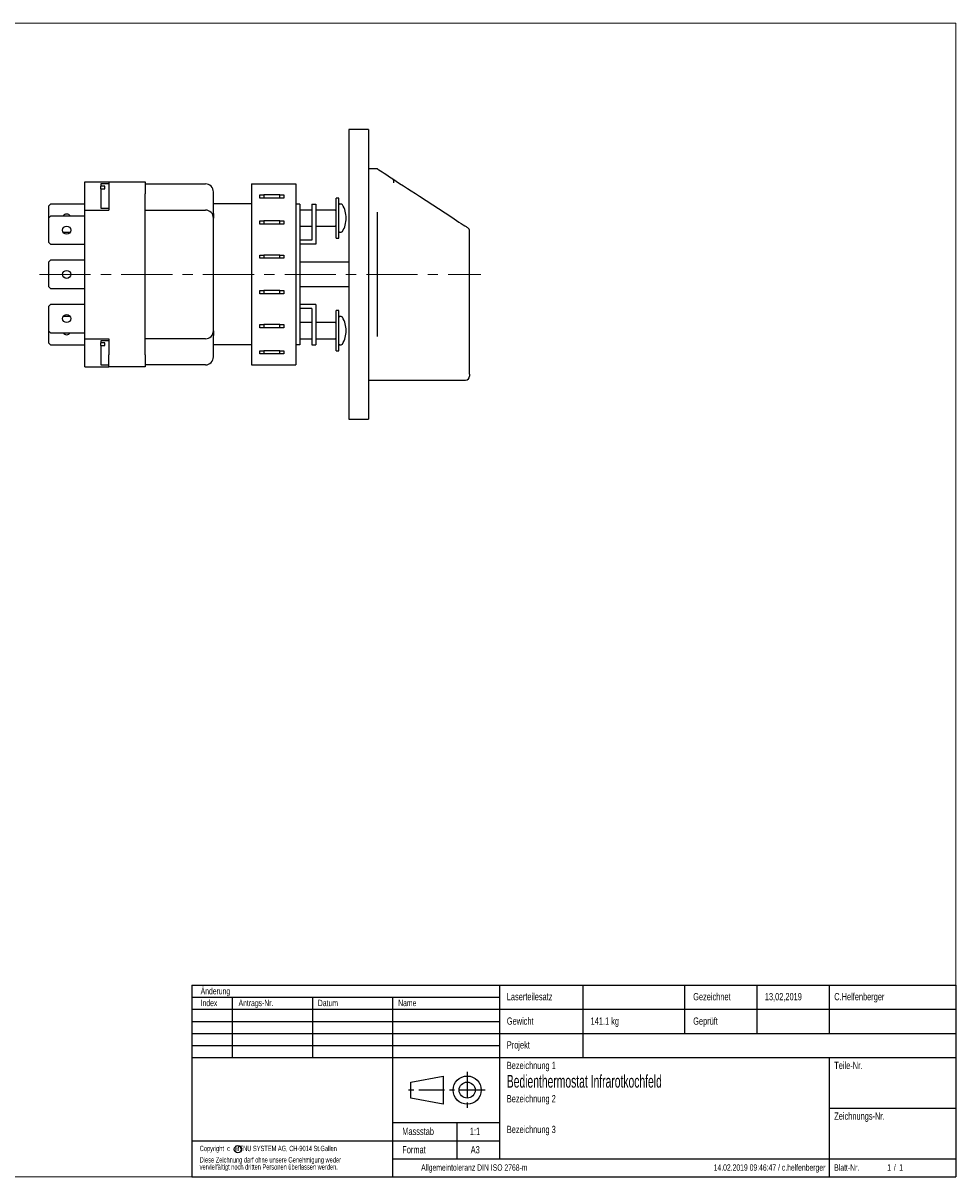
# Model space of a CAD drawing. Header units: millimetres. Extents: x 5 to 415, y 5 to 292.
# Tile 2 of 2: x 183 to 415, y 5 to 292. Entities that reach past the tile are written whole.
import ezdxf

# ---------------------------------------------------------------- set-up
doc = ezdxf.new("R2010")
doc.units = ezdxf.units.MM
doc.linetypes.add('CENTER', pattern=[10.16, 6.35, -1.27, 1.27, -1.27])
doc.linetypes.add('CENTERX2', pattern=[20.32, 12.7, -2.54, 2.54, -2.54])
doc.layers.add('SLD-0', color=179, linetype='Continuous')
doc.styles.add('SLDTEXTSTYLE0', font='TXT', dxfattribs={"width": 0.638186})
doc.styles.add('SLDTEXTSTYLE1', font='TXT', dxfattribs={"width": 0.605})

# ---------------------------------------------------------------- blocks, each defined once
blk = doc.blocks.new('SW_NOTE_0')
at = {"layer": 'SLD-0', "color": 0, "char_height": 1.3229, "attachment_point": 1, "style": 'SLDTEXTSTYLE0'}
for s, insert in [('Copyright  c   MENU SYSTEM AG, CH-9014 St.Gallen', (0, 1.71)), ('vervielfältigt noch dritten Personen überlassen werden.', (0, -2.88)), ('Diese Zeichnung darf ohne unsere Genehmigung weder', (0, -1.12))]:
    blk.add_mtext(s, dxfattribs=dict(at, insert=insert))

msp = doc.modelspace()

# ---------------------------------------------------------------- linework, layer by layer
at = {"color": 7, "linetype": 'Continuous', "lineweight": 18}
for p, q in [((414.8, 292), (4.8, 292)), ((414.8, 5), (414.8, 292)), ((4.8, 5), (414.8, 5))]:
    msp.add_line(p, q, dxfattribs=at)
at = {"color": 7, "linetype": 'Continuous', "lineweight": 25}
for p, q in [((268.75, 265.49), (263.85, 265.49)), ((263.85, 265.49), (263.85, 193.49)), ((268.75, 265.49), (268.75, 193.49)), ((270.92, 255.75), (268.75, 255.75)), ((274.75, 253.25), (274.73, 253.26)), ((198.15, 252.49), (204.15, 252.49)), ((198.15, 247.49), (198.15, 252.49)), ((204.15, 251.99), (202.15, 251.99)), ((202.15, 251.99), (202.15, 251.47)), ((203.15, 251.47), (202.15, 251.47)), ((202.15, 250.78), (202.15, 251.47)), ((202.15, 250.78), (203.15, 250.78)), ((202.15, 250.78), (202.15, 245.99)), ((203.15, 250.78), (203.15, 251.47)), ((204.15, 252.49), (204.15, 249.49)), ((204.15, 252.49), (213.15, 252.49)), ((213.15, 252.49), (213.15, 249.49)), ((213.15, 251.99), (228.15, 251.99)), ((230.15, 244.66), (230.15, 249.99)), ((239.65, 251.99), (239.65, 206.99)), ((239.65, 251.99), (250.65, 251.99)), ((250.65, 251.99), (250.65, 206.99)), ((189.65, 246.99), (189.15, 246.49)), ((198.15, 246.99), (189.65, 246.99)), ((198.15, 245.49), (198.15, 247.49)), ((204.15, 249.49), (204.15, 245.49)), ((213.15, 209.49), (213.15, 249.49)), ((239.65, 247.02), (230.15, 247.02)), ((241.65, 248.49), (241.65, 249.29)), ((241.65, 249.29), (242.65, 249.29)), ((242.65, 248.49), (241.65, 248.49)), ((242.65, 249.29), (242.65, 248.49)), ((246.65, 249.29), (242.65, 249.29)), ((246.65, 248.49), (242.65, 248.49)), ((246.65, 248.49), (246.65, 249.29)), ((246.65, 249.29), (247.65, 249.29)), ((247.65, 248.49), (246.65, 248.49)), ((247.65, 249.29), (247.65, 248.49)), ((251.65, 246.99), (250.65, 246.99)), ((251.65, 246.99), (251.65, 245.99)), ((254.65, 246.99), (254.65, 237.99)), ((254.65, 246.99), (255.65, 246.99)), ((255.65, 246.99), (255.65, 236.99)), ((261.35, 248.49), (260.65, 248.49)), ((260.65, 238.49), (260.65, 248.49)), ((261.35, 238.49), (261.35, 248.49)), ((261.93, 246.99), (261.55, 246.99)), ((281.4, 248.91), (289.4, 243.69)), ((189.15, 246.49), (189.15, 243.49)), ((189.65, 243.99), (189.15, 243.49)), ((198.15, 243.99), (189.65, 243.99)), ((198.15, 245.49), (204.15, 245.49)), ((198.15, 213.49), (198.15, 245.49)), ((202.15, 245.99), (204.15, 245.99)), ((213.15, 245.49), (228.15, 245.49)), ((230.15, 244.66), (230.15, 243.49)), ((251.65, 245.99), (251.65, 212.99)), ((254.65, 245.49), (251.65, 245.49)), ((260.45, 245.49), (255.65, 245.49)), ((270.85, 244.98), (270.85, 214)), ((189.15, 243.49), (189.15, 237.49)), ((230.15, 215.49), (230.15, 243.49)), ((241.65, 241.99), (241.65, 242.79)), ((241.65, 242.79), (242.65, 242.79)), ((242.65, 241.99), (241.65, 241.99)), ((242.65, 242.79), (242.65, 241.99)), ((246.65, 242.79), (242.65, 242.79)), ((246.65, 241.99), (242.65, 241.99)), ((246.65, 241.99), (246.65, 242.79)), ((246.65, 242.79), (247.65, 242.79)), ((247.65, 241.99), (246.65, 241.99)), ((247.65, 242.79), (247.65, 241.99)), ((251.65, 241.49), (254.65, 241.49)), ((255.65, 241.49), (260.45, 241.49)), ((192.78, 239.99), (194.52, 239.99)), ((260.65, 238.49), (261.35, 238.49)), ((261.55, 239.99), (261.93, 239.99)), ((293.85, 204.69), (293.85, 240.25)), ((189.15, 237.49), (189.65, 236.99)), ((189.65, 236.99), (198.15, 236.99)), ((254.65, 237.99), (251.65, 237.99)), ((255.65, 236.99), (251.65, 236.99)), ((189.65, 232.99), (189.15, 232.49)), ((189.15, 232.49), (189.15, 226.49)), ((198.15, 232.99), (189.65, 232.99)), ((241.65, 233.49), (241.65, 234.29)), ((241.65, 234.29), (242.65, 234.29)), ((242.65, 233.49), (241.65, 233.49)), ((242.65, 234.29), (242.65, 233.49)), ((246.65, 234.29), (242.65, 234.29)), ((246.65, 233.49), (242.65, 233.49)), ((246.65, 233.49), (246.65, 234.29)), ((246.65, 234.29), (247.65, 234.29)), ((247.65, 233.49), (246.65, 233.49)), ((247.65, 234.29), (247.65, 233.49)), ((263.85, 232.49), (251.65, 232.49)), ((189.15, 226.49), (189.65, 225.99)), ((189.65, 225.99), (198.15, 225.99)), ((241.65, 224.69), (241.65, 225.49)), ((241.65, 225.49), (242.65, 225.49)), ((242.65, 224.69), (241.65, 224.69)), ((242.65, 225.49), (242.65, 224.69)), ((246.65, 225.49), (242.65, 225.49)), ((246.65, 224.69), (242.65, 224.69)), ((246.65, 224.69), (246.65, 225.49)), ((246.65, 225.49), (247.65, 225.49)), ((247.65, 224.69), (246.65, 224.69)), ((247.65, 225.49), (247.65, 224.69)), ((251.65, 226.49), (263.85, 226.49)), ((189.65, 221.99), (189.15, 221.49)), ((189.15, 221.49), (189.15, 215.49)), ((198.15, 221.99), (189.65, 221.99)), ((255.65, 221.99), (251.65, 221.99)), ((255.65, 221.99), (255.65, 211.99)), ((194.52, 218.99), (192.78, 218.99)), ((254.65, 220.99), (251.65, 220.99)), ((254.65, 220.99), (254.65, 211.99)), ((261.35, 220.49), (260.65, 220.49)), ((260.65, 210.49), (260.65, 220.49)), ((261.35, 210.49), (261.35, 220.49)), ((261.93, 218.99), (261.55, 218.99)), ((189.15, 215.49), (189.65, 214.99)), ((189.15, 215.49), (189.15, 212.49)), ((230.15, 215.49), (230.15, 214.32)), ((241.65, 216.19), (241.65, 216.99)), ((241.65, 216.99), (242.65, 216.99)), ((242.65, 216.19), (241.65, 216.19)), ((242.65, 216.99), (242.65, 216.19)), ((246.65, 216.99), (242.65, 216.99)), ((246.65, 216.19), (242.65, 216.19)), ((246.65, 216.19), (246.65, 216.99)), ((246.65, 216.99), (247.65, 216.99)), ((247.65, 216.19), (246.65, 216.19)), ((247.65, 216.99), (247.65, 216.19)), ((254.65, 217.49), (251.65, 217.49)), ((260.45, 217.49), (255.65, 217.49)), ((189.15, 212.49), (189.65, 211.99)), ((189.65, 214.99), (198.15, 214.99)), ((198.15, 213.49), (204.15, 213.49)), ((198.15, 211.49), (198.15, 213.49)), ((204.15, 212.99), (202.15, 212.99)), ((202.15, 212.99), (202.15, 212.47)), ((203.15, 212.47), (202.15, 212.47)), ((202.15, 211.78), (202.15, 212.47)), ((203.15, 211.78), (203.15, 212.47)), ((204.15, 213.49), (204.15, 209.49)), ((228.15, 213.49), (213.15, 213.49)), ((230.15, 208.99), (230.15, 214.32)), ((251.65, 213.49), (254.65, 213.49)), ((251.65, 212.99), (251.65, 211.99)), ((255.65, 213.49), (260.45, 213.49)), ((189.65, 211.99), (198.15, 211.99)), ((198.15, 206.49), (198.15, 211.49)), ((202.15, 211.78), (202.15, 206.99)), ((202.15, 211.78), (203.15, 211.78)), ((239.65, 211.96), (230.15, 211.96)), ((241.65, 209.69), (241.65, 210.49)), ((241.65, 210.49), (242.65, 210.49)), ((242.65, 209.69), (241.65, 209.69)), ((242.65, 210.49), (242.65, 209.69)), ((246.65, 210.49), (242.65, 210.49)), ((246.65, 209.69), (242.65, 209.69)), ((246.65, 209.69), (246.65, 210.49)), ((246.65, 210.49), (247.65, 210.49)), ((247.65, 209.69), (246.65, 209.69)), ((247.65, 210.49), (247.65, 209.69)), ((251.65, 211.99), (250.65, 211.99)), ((254.65, 211.99), (255.65, 211.99)), ((260.65, 210.49), (261.35, 210.49)), ((261.55, 211.99), (261.93, 211.99)), ((202.15, 206.99), (204.15, 206.99)), ((204.15, 206.49), (204.15, 209.49)), ((213.15, 209.49), (213.15, 206.49)), ((228.15, 206.99), (213.15, 206.99)), ((239.65, 206.99), (250.65, 206.99)), ((198.15, 206.49), (204.15, 206.49)), ((213.15, 206.49), (204.15, 206.49)), ((293.85, 204.69), (293.85, 204.19)), ((268.75, 203.19), (292.85, 203.19)), ((263.85, 193.49), (268.75, 193.49))]:
    msp.add_line(p, q, dxfattribs=at)
at = {"color": 7, "linetype": 'Continuous', "lineweight": 25, "flags": 128}
for points in [[(270.92, 255.75), (271.07, 255.64), (271.32, 255.48), (271.67, 255.26), (272.1, 254.98), (272.62, 254.63), (273.24, 254.23), (273.94, 253.78), (274.73, 253.26)], [(274.73, 253.26), (275.57, 252.71), (276.46, 252.13), (277.4, 251.52), (278.37, 250.89), (279.36, 250.24), (280.37, 249.58), (281.4, 248.91)], [(289.4, 243.69), (290.02, 243.29), (290.63, 242.89), (291.21, 242.51), (291.75, 242.16), (292.22, 241.85), (292.63, 241.58), (292.96, 241.37), (293.2, 241.21), (293.35, 241.12), (293.4, 241.09)]]:
    msp.add_lwpolyline(points, dxfattribs=at)
at = {"color": 7, "linetype": 'Continuous', "lineweight": 25}
for centre in [(193.65, 240.49), (193.65, 229.49), (193.65, 218.49)]:
    msp.add_circle(centre, 1, dxfattribs=at)
for centre, radius, start, end in [((273.83, 252.45), 1.21, 350.6283, 41.3885), ((228.15, 249.99), 2, 0, 90), ((261.55, 247.19), 0.2, 180, 270), ((261.93, 246.63), 0.36, 30.7572, 90), ((193.65, 243.49), 1, 30, 150), ((228.15, 243.49), 2, 0, 90), ((260.45, 245.69), 0.2, 270, 0), ((256.65, 243.49), 6.5, 0, 30.7572), ((260.45, 241.29), 0.2, 0, 90), ((256.65, 243.49), 6.5, 329.2428, 0), ((292.85, 240.25), 1, 0, 56.8887), ((261.55, 239.79), 0.2, 90, 180), ((261.93, 240.35), 0.36, 270, 329.2428), ((261.55, 219.19), 0.2, 180, 270), ((261.93, 218.63), 0.36, 30.7572, 90), ((256.65, 215.49), 6.5, 0, 30.7572), ((228.15, 215.49), 2, 270, 0), ((260.45, 217.69), 0.2, 270, 0), ((256.65, 215.49), 6.5, 329.2428, 0), ((193.65, 215.49), 1, 210, 330), ((260.45, 213.29), 0.2, 0, 90), ((261.55, 211.79), 0.2, 90, 180), ((261.93, 212.35), 0.36, 270, 329.2428), ((228.15, 208.99), 2, 270, 0), ((292.85, 204.19), 1, 270, 360)]:
    msp.add_arc(centre, radius, start, end, dxfattribs=at)
at = {"layer": 'SLD-0', "linetype": 'CENTERX2', "lineweight": 18}
msp.add_line((186.91, 229.49), (296.68, 229.49), dxfattribs=at)
at = {"layer": 'SLD-0'}
for p, q in [((224.8, 52.7), (414.8, 52.7)), ((224.8, 52.7), (224.8, 5)), ((301.3, 52.7), (301.3, 9.5)), ((322, 52.7), (322, 34.7)), ((347.3, 52.7), (347.3, 40.7)), ((365.3, 52.7), (365.3, 40.7)), ((383.3, 52.7), (383.3, 40.7)), ((414.8, 52.7), (414.8, 5)), ((224.8, 49.7), (301.3, 49.7)), ((234.8, 49.7), (234.8, 34.7)), ((254.8, 49.7), (254.8, 34.7)), ((274.7, 49.7), (274.7, 5)), ((224.8, 46.7), (414.8, 46.7)), ((224.8, 43.7), (301.3, 43.7)), ((224.8, 40.7), (414.8, 40.7)), ((224.8, 37.7), (301.3, 37.7)), ((224.8, 34.7), (414.8, 34.7)), ((383.3, 34.7), (383.3, 5)), ((279.25, 28.6), (287.25, 30.1)), ((287.25, 30.1), (287.25, 23.1)), ((279.25, 24.6), (279.25, 28.6)), ((287.25, 23.1), (279.25, 24.6)), ((383.3, 22.1), (414.8, 22.1)), ((274.7, 18.5), (301.3, 18.5)), ((290.7, 18.5), (290.7, 9.5)), ((224.8, 14), (301.3, 14)), ((274.7, 9.5), (414.8, 9.5)), ((224.8, 5), (414.8, 5))]:
    msp.add_line(p, q, dxfattribs=at)
at = {"layer": 'SLD-0', "linetype": 'CENTER'}
for p, q in [((293.25, 31.1), (293.25, 22.1)), ((297.75, 26.6), (278.25, 26.6))]:
    msp.add_line(p, q, dxfattribs=at)
at = {"layer": 'SLD-0'}
for centre, radius in [((293.25, 26.6), 3.5), ((293.25, 26.6), 2), ((236.23, 11.88), 0.9)]:
    msp.add_circle(centre, radius, dxfattribs=at)

# ---------------------------------------------------------------- block references
msp.add_blockref('SW_NOTE_0', (226.73, 11.03), dxfattribs=at)

# ---------------------------------------------------------------- texts
for s, insert, char_height, attachment_point, style in [('Änderung', (226.97, 52), 1.587, 1, 'SLDTEXTSTYLE0'), ('Index', (226.97, 49.07), 1.587, 1, 'SLDTEXTSTYLE0'), ('Antrags-Nr.', (236.4, 49.07), 1.5875, 1, 'SLDTEXTSTYLE0'), ('Datum', (256.13, 49.07), 1.587, 1, 'SLDTEXTSTYLE0'), ('Name', (276.1, 49.07), 1.587, 1, 'SLDTEXTSTYLE0'), ('Laserteilesatz', (303.11, 50.74), 1.8034, 1, 'SLDTEXTSTYLE0'), ('Gezeichnet', (349.46, 50.74), 1.803, 1, 'SLDTEXTSTYLE0'), ('13,02,2019', (367.28, 50.74), 1.803, 1, 'SLDTEXTSTYLE0'), ('C.Helfenberger', (384.54, 50.74), 1.8034, 1, 'SLDTEXTSTYLE0'), ('Gewicht', (303.11, 44.66), 1.803, 1, 'SLDTEXTSTYLE0'), ('141.1 kg', (323.95, 44.66), 1.803, 1, 'SLDTEXTSTYLE0'), ('Geprüft', (349.46, 44.66), 1.803, 1, 'SLDTEXTSTYLE0'), ('Projekt', (303.11, 38.74), 1.803, 1, 'SLDTEXTSTYLE0'), ('Bezeichnung 1', (303.11, 33.63), 1.8034, 1, 'SLDTEXTSTYLE0'), ('Teile-Nr.', (384.54, 33.63), 1.803, 1, 'SLDTEXTSTYLE0'), ('Bedienthermostat Infrarotkochfeld', (303.11, 30.38), 3.175, 1, 'SLDTEXTSTYLE1'), ('Bezeichnung 2', (303.11, 25.36), 1.8034, 1, 'SLDTEXTSTYLE0'), ('Zeichnungs-Nr.', (384.54, 21.04), 1.8034, 1, 'SLDTEXTSTYLE0'), ('Massstab', (277.11, 17.23), 1.803, 1, 'SLDTEXTSTYLE0'), ('1:1', (293.91, 17.23), 1.803, 1, 'SLDTEXTSTYLE0'), ('Bezeichnung 3', (303.11, 17.71), 1.8034, 1, 'SLDTEXTSTYLE0'), ('Format', (277.11, 12.67), 1.803, 1, 'SLDTEXTSTYLE0'), ('A3', (294.13, 12.67), 1.803, 1, 'SLDTEXTSTYLE0'), ('Allgemeintoleranz DIN ISO 2768-m', (295.03, 8.13), 1.5875, 2, 'SLDTEXTSTYLE0'), ('14.02.2019 09:46:47 / c.helfenberger', (382.33, 8.13), 1.5875, 3, 'SLDTEXTSTYLE0'), ('Blatt-Nr.', (384.54, 8.13), 1.587, 1, 'SLDTEXTSTYLE0'), ('1', (397.71, 8.13), 1.59, 1, 'SLDTEXTSTYLE0'), ('/', (399.36, 8.13), 1.59, 1, 'SLDTEXTSTYLE0'), ('1', (400.69, 8.13), 1.59, 1, 'SLDTEXTSTYLE0')]:
    msp.add_mtext(s, dxfattribs=dict(at, insert=insert, char_height=char_height, attachment_point=attachment_point, style=style))

doc.saveas('drawing.dxf')
